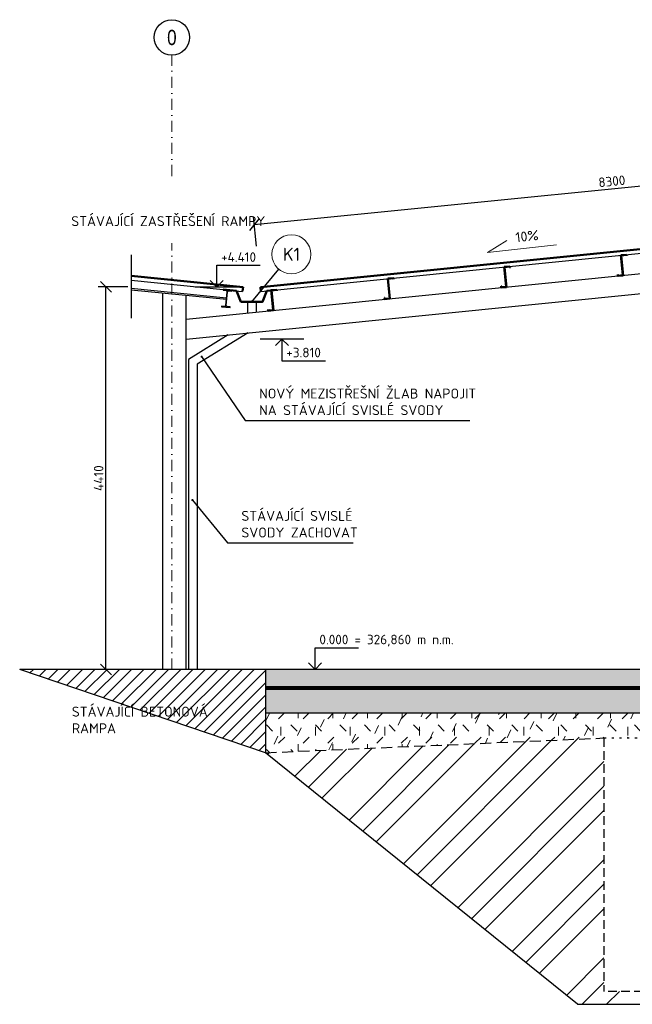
# Model space of a CAD drawing. Header units: millimetres. Extents: x -118752 to 407724, y -73278 to 155058.
# Tile 159 of 256: x 50190 to 57251, y 107301 to 118648. Entities that reach past the tile are written whole.
import ezdxf
from ezdxf.enums import TextEntityAlignment as Align

# ---------------------------------------------------------------- set-up
doc = ezdxf.new("R2010")
doc.units = ezdxf.units.MM
doc.header["$LTSCALE"] = 10
for name, pattern in [('BOURANI', [8.89, 2.54, -6.35]), ('DASH', [0.75, 0.5, -0.25]), ('DASHDOT', [25.4, 12.7, -6.35, 0, -6.35]), ('DASHED', [19.05, 12.7, -6.35]), ('IZOLACE_VODOTESNA_0.5', [30, 15, -15]), ('XKITLINE00', [0])]:
    doc.linetypes.add(name, pattern=pattern)
for name, color, linetype, lineweight in [('CKBOURANI', 7, 'BOURANI', 25), ('CKBUBLINY', 1, 'Continuous', 18), ('CKBUBLINY_POPIS', 3, 'Continuous', 25), ('CKIZOLACE', 1, 'Continuous', 18), ('CKKOTY', 3, 'Continuous', 25), ('CKKOTY_VYS', 3, 'Continuous', 25), ('CKRASTR', 7, 'DASHDOT', 15), ('CKRASTR_POPIS', 3, 'Continuous', 25), ('CKSTENY_PODROVINOU', 7, 'Continuous', 25), ('CKSTENY_REZ', 6, 'Continuous', 50), ('CKTEXTY_MALE', 3, 'Continuous', 18), ('pohledy', 7, 'Continuous', 25), ('Položka', 2, 'Continuous', 0), ('srafy', 7, 'Continuous', 18)]:
    doc.layers.add(name, color=color, linetype=linetype, lineweight=lineweight)
doc.styles.add('Arial', font='arial.ttf', dxfattribs={"width": 0.8})
doc.styles.get("Standard").update_dxf_attribs({"font": 'isocpeur.ttf'})
doc.linetypes.add('PRERUSENI', pattern='A,60,[100,CADKON.SHX,S=2.5,R=0,X=0,Y=0],-10', length=70)
doc.dimstyles.new('CADKON', dxfattribs={"dimscale": 50, "dimtxt": 2.2, "dimasz": 2.5, "dimexe": 1.8, "dimexo": 5, "dimgap": 0.6, "dimtad": 1, "dimrnd": 1, "dimtxsty": 'Standard', "dimblk1": 'OBLIQUE', "dimblk2": 'OBLIQUE', "dimsah": 1, "dimcen": 2.5, "dimadec": 1, "dimazin": 2, "dimtfac": 1, "dimtdec": 4, "dimtix": 1, "dimtmove": 2, "dimatfit": 3, "dimldrblk": 'OPEN30', "dimfxl": 5, "dimfxlon": 1, "dimtolj": 1, "dimarcsym": 0})
doc.dimstyles.new('CADKON$7', dxfattribs={"dimscale": 100, "dimtxt": 2.5, "dimasz": 2.5, "dimexe": 1.8, "dimexo": 5, "dimgap": 0.6, "dimtad": 1, "dimrnd": 1, "dimtxsty": 'Standard', "dimblk1": 'OBLIQUE', "dimblk2": 'OBLIQUE', "dimsah": 1, "dimcen": 2.5, "dimadec": 1, "dimazin": 2, "dimtfac": 1, "dimtdec": 4, "dimtix": 1, "dimtmove": 0, "dimatfit": 3, "dimldrblk": 'DOTSMALL', "dimfxl": 5, "dimfxlon": 1, "dimtfill": 1, "dimtolj": 1, "dimarcsym": 0})

# ---------------------------------------------------------------- blocks, each defined once
blk = doc.blocks.new('_OBLIQUE')
at = {"color": 0, "linetype": 'ByBlock'}
blk.add_line((-0.5, -0.5), (0.5, 0.5), dxfattribs=at)
blk = doc.blocks.new('*D8304')
at = {"layer": 'CKKOTY', "color": 0, "lineweight": -2}
for p, q in [((51435, 115570), (51095, 115570)), ((51185, 111160), (51185, 115570)), ((51435, 111160), (51095, 111160))]:
    blk.add_line(p, q, dxfattribs=at)
at = {"layer": 'Defpoints', "color": 0}
for p in [(51185, 115570), (52965, 115570), (53024, 111160)]:
    blk.add_point(p, dxfattribs=at)
at = {"layer": 'CKKOTY', "color": 0, "lineweight": -2, "xscale": 125, "yscale": 125, "zscale": 125}
for p, rotation in [((51185, 115570), 90), ((51185, 111160), 270)]:
    blk.add_blockref('_OBLIQUE', p, dxfattribs=dict(at, rotation=rotation))
at = {"layer": 'CKKOTY', "color": 0, "insert": (51100, 113365), "char_height": 110, "attachment_point": 5, "rotation": 90}
blk.add_mtext('\\A1;4410', dxfattribs=at)
blk = doc.blocks.new('_Open30')
at = {"color": 0, "lineweight": -2}
for p, q in [((-1, 0.268), (0, 0)), ((0, 0), (-1, -0.268)), ((0, 0), (-1, 0))]:
    blk.add_line(p, q, dxfattribs=at)
blk = doc.blocks.new('*U3210')
at = {"color": 0, "linetype": 'ByBlock', "lineweight": -2}
blk.add_lwpolyline([(-1.5, 1.5), (0, 0), (1.5, 1.5), (0, 0), (0, 5), (10, 5)], dxfattribs=at)
blk = doc.blocks.new('*U3254')
at = {"color": 0, "linetype": 'ByBlock', "lineweight": -2}
blk.add_lwpolyline([(-1.5, 1.5), (0, 0), (1.5, 1.5), (0, 0), (0, 5), (10, 5)], dxfattribs=at)
blk = doc.blocks.new('*U3260')
at = {"color": 0, "linetype": 'ByBlock', "lineweight": -2}
blk.add_lwpolyline([(-1.5, -1.5), (0, 0), (1.5, -1.5), (0, 0), (0, -5), (10, -5)], dxfattribs=at)
blk = doc.blocks.new('*D9124')
at = {"layer": 'CKKOTY', "color": 0, "lineweight": -2}
for p, q in [((52894, 116289), (61152, 117115)), ((61177, 116866), (61143, 117204)), ((52919, 116040), (52885, 116378))]:
    blk.add_line(p, q, dxfattribs=at)
at = {"layer": 'Defpoints', "color": 0}
for p in [(61152, 117115), (61224, 116393), (52966, 115567)]:
    blk.add_point(p, dxfattribs=at)
at = {"layer": 'CKKOTY', "color": 0, "lineweight": -2, "xscale": 125, "yscale": 125, "zscale": 125}
for p, rotation in [((61152, 117115), 5.711279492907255), ((52894, 116289), 185.7112794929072)]:
    blk.add_blockref('_OBLIQUE', p, dxfattribs=dict(at, rotation=rotation))
at = {"layer": 'CKKOTY', "color": 0, "insert": (57015, 116786), "char_height": 110, "attachment_point": 5, "rotation": 5.7113}
blk.add_mtext('\\A1;8300', dxfattribs=at)
blk = doc.blocks.new('CK_BUBBLE_1_0_0')
at = {"color": 0, "linetype": 'ByBlock', "lineweight": -2}
blk.add_circle((0, 0), 1, dxfattribs=at)

msp = doc.modelspace()

# ---------------------------------------------------------------- hatches: boundary and pattern name
at = {"layer": 'CKSTENY_PODROVINOU'}
h = msp.add_hatch(dxfattribs=at)
h.set_pattern_fill('ZEM_OBECNE', color=256, scale=50, style=0)
h.set_pattern_definition([(45, (0, 0), (-70.71068, 70.71068), [])])
h.paths.add_polyline_path([(50810.45, 110776.606), (52397.45, 110776.606), (52397.45, 109480.939), (50810.45, 109480.939)], flags=24)
h.paths.add_polyline_path([(53024.387, 111160.331), (53024.387, 110200.331), (50190.493, 111160.331)])
at = {"layer": 'srafy'}
h = msp.add_hatch(dxfattribs=at)
h.set_pattern_fill('BETON-PROSTY', color=256, scale=25, style=0)
h.set_pattern_definition([(45, (0, 0), (-70.71068, 70.71068), []), (45, (70.71, 0), (-35.35534, 106.06602), [50, -25, 0, -25])])
h.paths.add_polyline_path([(61224.387, 111160.331), (53594.608, 111160.331), (53024.387, 111160.331), (53024.387, 110960.331), (61224.387, 110960.331)])
h.paths.add_polyline_path([(58789.531, 110646.331), (58789.531, 111174.331), (59119.531, 111174.331), (59119.531, 110646.331)], flags=24)
h = msp.add_hatch(dxfattribs=at)
h.set_pattern_fill('AR-CONC', color=256, style=0)
h.set_pattern_definition([(50, (0, 0), (182.18467, -15.93909), [19.05, -209.55]), (355, (0, 0), (-35.24283, 191.05664), [15.24, -167.64]), (100.451, (15.18, -1.33), (146.9425, 175.1167), [16.19, -178.09]), (46.1842, (0, 50.8), (271.07904, -42.04233), [28.575, -314.325]), (96.6356, (22.6, 47.3), (237.40423, 247.42556), [24.285, -267.135]), (351.184, (0, 50.8), (237.4046, 247.4251), [22.86, -251.46]), (21, (25.4, 38.1), (151.61488, -102.26552), [19.05, -209.55]), (326, (25.4, 38.1), (61.80203, 184.18797), [15.24, -167.64]), (71.4514, (38.03, 29.58), (213.4165, 81.92286), [16.19, -178.09]), (37.5, (0, 0), (3.088603, 84.55504), [0, -165.608, 0, -170.18, 0, -168.275]), (7.5, (0, 0), (66.81966, 100.180575), [0, -97.028, 0, -161.798, 0, -64.135]), (-32.5, (-56.64, 0), (135.590595, -5.728744), [0, -63.5, 0, -198.12, 0, -262.89]), (-42.5, (-82.04, 0), (148.12918, 25.42649), [0, -82.55, 0, -131.572, 0, -186.69])])
h.paths.add_polyline_path([(50839.2, 110747.856), (53012.7, 110747.856), (53012.7, 110529.356), (50839.2, 110529.356)], flags=24)
h.paths.add_polyline_path([(58957.031, 110778.331), (58957.031, 111042.331), (59122.031, 111042.331), (59122.031, 110778.331)], flags=24)
h.paths.add_polyline_path([(61224.387, 110910.331), (61324.387, 110910.331), (61324.387, 110660.331), (53024.387, 110660.331), (53024.387, 110960.331), (61224.387, 110960.331)])
h = msp.add_hatch(dxfattribs=at)
h.set_pattern_fill('ZEM_ZASYP_NOSNY', color=256, scale=100, style=0)
h.set_pattern_definition([(45, (0, 0), (2e-14, 282.8427), [100, -300]), (135, (212.13, 141.42), (-282.8427, 2e-14), [100, -300]), (90, (0, 0), (-200, 200), [100, -300]), (65, (212.13, 141.42), (-96.7379, 265.7852), [100, -300])])
h.paths.add_polyline_path([(65274.387, 110660.331), (61724.387, 110660.331), (61724.387, 110560.331), (62044.387, 110560.331), (62044.387, 109560.331), (61744.387, 109560.331), (61144.387, 109560.331), (60844.387, 109560.331), (60844.387, 110560.331), (61194.387, 110560.331), (61244.387, 109960.331), (61644.387, 109960.331), (61665.221, 110210.331), (61324.387, 110210.331), (61324.387, 110360.331), (61324.387, 110660.331), (53024.387, 110660.331), (53024.387, 110200.331), (56924.387, 110370.331), (57824.387, 110370.331), (57824.387, 108248.642), (61144.387, 108248.642), (61744.387, 108248.642), (65274.387, 108248.642), (65274.387, 110460.331)])
h.paths.add_polyline_path([(61244.387, 109960.331), (61194.387, 110560.331), (60844.387, 110560.331), (60844.387, 109560.331), (61144.387, 109560.331), (61744.387, 109560.331), (62044.387, 109560.331), (62044.387, 110560.331), (61724.387, 110560.331), (61724.387, 110360.331), (61724.387, 110210.331), (61665.221, 110210.331), (61644.387, 109960.331)])
h.paths.add_polyline_path([(60026.479, 109291.665), (60026.479, 109496.998), (60479.313, 109496.998), (60479.313, 109291.665)], flags=24)
h.paths.add_polyline_path([(58863.995, 110553.123), (58863.995, 110817.123), (59028.995, 110817.123), (59028.995, 110553.123)], flags=24)
h.paths.add_polyline_path([(58182.195, 110123.665), (58182.195, 110306.998), (58651.528, 110306.998), (58651.528, 110123.665)], flags=24)
h.paths.add_polyline_path([(61916.65, 110528.331), (61916.65, 110792.331), (62081.65, 110792.331), (62081.65, 110528.331)], flags=24)
h.paths.add_polyline_path([(62312.852, 110297.831), (62312.852, 110572.831), (62477.852, 110572.831), (62477.852, 110297.831)], flags=24)
h.paths.add_polyline_path([(62332.195, 109963.665), (62332.195, 110146.998), (62801.528, 110146.998), (62801.528, 109963.665)], flags=24)
h.paths.add_polyline_path([(61916.65, 110528.331), (61916.65, 110792.331), (62081.65, 110792.331), (62081.65, 110528.331)], flags=24)
h.paths.add_polyline_path([(61805.573, 110164.331), (61805.573, 110406.331), (61970.573, 110406.331), (61970.573, 110164.331)], flags=24)
h = msp.add_hatch(dxfattribs=at)
h.set_pattern_fill('ZEM_PUVODNI', color=256, scale=200, style=0)
h.set_pattern_definition([(45, (0, 0), (-565.6854, 565.6854), []), (45, (282.84, 0), (-565.6854, 565.6854), []), (45, (565.7, 0), (-565.6854, 565.6854), [])])
h.paths.add_polyline_path([(56924.387, 110370.331), (53024.387, 110200.331), (56620.316, 107301.213), (61144.387, 107301.213), (61144.387, 107948.642), (57824.387, 107948.642), (57824.387, 107448.642), (56924.387, 107448.642)])
h.paths.add_polyline_path([(61744.387, 107948.642), (61144.387, 107948.642), (61144.387, 107301.213), (61744.387, 107301.213)])
h.paths.add_polyline_path([(65874.387, 110260.331), (65874.387, 107448.642), (65174.387, 107448.642), (65174.387, 107948.642), (61744.387, 107948.642), (61744.387, 107301.213), (68282.591, 107301.213), (74377.589, 107301.213), (79144.387, 107439.883), (79144.387, 109160.331), (78844.387, 109160.331), (78844.387, 110160.331), (79194.387, 110160.331), (79244.387, 109560.331), (79324.387, 109560.331), (79324.387, 110260.331), (73564.387, 110260.331), (73564.387, 109560.331), (73644.387, 109560.331), (73694.387, 110160.331), (74044.387, 110160.331), (74044.387, 109160.331), (73744.387, 109160.331), (73744.387, 107425.73), (73144.387, 107425.73), (73144.387, 109160.331), (72844.387, 109160.331), (72844.387, 110160.331), (73194.387, 110160.331), (73244.387, 109560.331), (73324.387, 109560.331), (73324.387, 110260.331), (71324.387, 110260.331), (71324.387, 109198.642), (70424.387, 109198.642), (70424.387, 110260.331), (67564.387, 110260.331), (67564.387, 109560.331), (67644.387, 109560.331), (67694.387, 110160.331), (68044.387, 110160.331), (68044.387, 109160.331), (67744.387, 109160.331), (67744.387, 107425.73), (67144.387, 107425.73), (67144.387, 109160.331), (66844.387, 109160.331), (66844.387, 110160.331), (67194.387, 110160.331), (67244.387, 109560.331), (67324.387, 109560.331), (67324.387, 110260.331)])
h.paths.add_polyline_path([(67144.387, 109160.331), (67144.387, 107425.73), (67744.387, 107425.73), (67744.387, 109160.331)])
h.paths.add_polyline_path([(67564.387, 109560.331), (67324.387, 109560.331), (67244.387, 109560.331), (67194.387, 110160.331), (66844.387, 110160.331), (66844.387, 109160.331), (67144.387, 109160.331), (67744.387, 109160.331), (68044.387, 109160.331), (68044.387, 110160.331), (67694.387, 110160.331), (67644.387, 109560.331)])
h.paths.add_polyline_path([(67324.387, 110260.331), (67324.387, 109560.331), (67564.387, 109560.331), (67564.387, 110260.331)])
h.paths.add_polyline_path([(73244.387, 109560.331), (73194.387, 110160.331), (72844.387, 110160.331), (72844.387, 109160.331), (73144.387, 109160.331), (73444.387, 109160.331), (73444.387, 109560.331), (73324.387, 109560.331)])
h.paths.add_polyline_path([(73444.387, 109160.331), (73144.387, 109160.331), (73144.387, 107425.73), (73744.387, 107425.73), (73744.387, 109160.331)])
h.paths.add_polyline_path([(73644.387, 109560.331), (73564.387, 109560.331), (73444.387, 109560.331), (73444.387, 109160.331), (73744.387, 109160.331), (74044.387, 109160.331), (74044.387, 110160.331), (73694.387, 110160.331)])
h.paths.add_polyline_path([(73324.387, 110260.331), (73324.387, 109560.331), (73444.387, 109560.331), (73444.387, 110260.331)])
h.paths.add_polyline_path([(73444.387, 110260.331), (73444.387, 109560.331), (73564.387, 109560.331), (73564.387, 110260.331)])
h.paths.add_polyline_path([(58040.123, 108225.682), (61375.123, 108225.682), (61375.123, 108007.182), (58040.123, 108007.182)], flags=24)
h.paths.add_polyline_path([(66004.479, 108891.665), (66004.479, 109096.998), (66479.313, 109096.998), (66479.313, 108891.665)], flags=24)
h.paths.add_polyline_path([(60004.479, 110291.665), (60004.479, 110496.998), (60479.313, 110496.998), (60479.313, 110291.665)], flags=24)
h.paths.add_polyline_path([(66026.479, 109891.665), (66026.479, 110096.998), (66479.313, 110096.998), (66479.313, 109891.665)], flags=24)
h.paths.add_polyline_path([(68798.548, 110260.331), (68798.548, 110213.665), (68329.215, 110213.665), (68329.215, 110260.331)], flags=24)

# ---------------------------------------------------------------- linework, layer by layer
at = {"layer": 'CKBOURANI', "linetype": 'DASH', "ltscale": 20}
for p in [(56924.387, 110370.331), (57824.387, 107448.642)]:
    msp.add_line(p, (56924.387, 107448.642), dxfattribs=at)
at = {"layer": 'CKBOURANI'}
msp.add_line((56924.387, 110370.331), (57824.387, 110370.331), dxfattribs=at)
at = {"layer": 'CKIZOLACE'}
for q in [(53024.387, 110960.331), (103564.387, 110930.331)]:
    msp.add_line((53024.387, 110930.331), q, dxfattribs=at)
at = {"layer": 'CKIZOLACE', "linetype": 'IZOLACE_VODOTESNA_0.5'}
msp.add_lwpolyline([(53024.387, 110945.331, 30, 30, 0), (103564.387, 110945.331, 0, 0, 0)], format="xyseb", dxfattribs=at)
at = {"layer": 'CKKOTY_VYS'}
for p, q in [((52711.585, 115567.497), (52211.585, 115567.497)), ((53463.469, 114967.374), (52963.469, 114967.374)), ((53844.608, 111160.331), (53344.608, 111160.331))]:
    msp.add_line(p, q, dxfattribs=at)
at = {"layer": 'CKRASTR'}
for p, q in [((51944.387, 116846.763), (51944.387, 118240.442)), ((51944.387, 111160.331), (51944.387, 116072.744))]:
    msp.add_line(p, q, dxfattribs=at)
at = {"layer": 'CKRASTR_POPIS'}
msp.add_circle((51944.387, 118444.365), 203.923, dxfattribs=at)
at = {"layer": 'CKSTENY_REZ'}
for p, q in [((52965.08, 115567.497), (61224.387, 116393.427)), ((57184.038, 115939.143), (57119.36, 115932.675)), ((57119.36, 115932.675), (57142.246, 115703.817)), ((57121.549, 115930.884), (57182.247, 115936.954)), ((57144.435, 115702.026), (57121.549, 115930.884)), ((57182.247, 115936.954), (57183.441, 115925.014)), ((57183.441, 115925.014), (57185.431, 115925.213)), ((57185.431, 115925.213), (57184.038, 115939.143)), ((55840.738, 115804.813), (55776.06, 115798.345)), ((55776.06, 115798.345), (55798.946, 115569.487)), ((55778.249, 115796.554), (55838.947, 115802.624)), ((55801.135, 115567.696), (55778.249, 115796.554)), ((55838.947, 115802.624), (55840.141, 115790.684)), ((55840.141, 115790.684), (55842.131, 115790.883)), ((55842.131, 115790.883), (55840.738, 115804.813)), ((51474.207, 115694.694), (52764.288, 115565.684)), ((54497.437, 115670.483), (54432.76, 115664.015)), ((54432.76, 115664.015), (54455.646, 115435.157)), ((54434.949, 115662.224), (54495.646, 115668.294)), ((54457.835, 115433.366), (54434.949, 115662.224)), ((54495.646, 115668.294), (54496.84, 115656.354)), ((54496.84, 115656.354), (54498.83, 115656.553)), ((54498.83, 115656.553), (54497.437, 115670.483)), ((57085.131, 115712.175), (57083.141, 115711.976)), ((57083.141, 115711.976), (57084.733, 115696.056)), ((57084.733, 115696.056), (57144.435, 115702.026)), ((57086.524, 115698.245), (57085.131, 115712.175)), ((57142.246, 115703.817), (57086.524, 115698.245)), ((52759.528, 115518.089), (52764.213, 115564.937)), ((52764.213, 115564.937), (52764.288, 115565.684)), ((52970.055, 115517.745), (52965.08, 115567.497)), ((53154.137, 115536.153), (53089.46, 115529.685)), ((53089.46, 115529.685), (53112.346, 115300.827)), ((53091.649, 115527.894), (53152.346, 115533.964)), ((53114.535, 115299.036), (53091.649, 115527.894)), ((53152.346, 115533.964), (53153.54, 115522.024)), ((53153.54, 115522.024), (53155.53, 115522.223)), ((53155.53, 115522.223), (53154.137, 115536.153)), ((54441.4, 115577.615), (54443.191, 115579.804)), ((55741.831, 115577.845), (55739.841, 115577.646)), ((55739.841, 115577.646), (55741.433, 115561.726)), ((55741.433, 115561.726), (55801.135, 115567.696)), ((55743.224, 115563.915), (55741.831, 115577.845)), ((55798.946, 115569.487), (55743.224, 115563.915)), ((55760.938, 115563.676), (55762.729, 115565.865)), ((55795.324, 115605.704), (55797.115, 115607.893)), ((54398.531, 115443.515), (54396.541, 115443.316)), ((54396.541, 115443.316), (54398.133, 115427.396)), ((54398.133, 115427.396), (54457.835, 115433.366)), ((54399.924, 115429.585), (54398.531, 115443.515)), ((54455.646, 115435.157), (54399.924, 115429.585)), ((53055.23, 115309.185), (53053.24, 115308.986)), ((53053.24, 115308.986), (53054.832, 115293.066)), ((53054.832, 115293.066), (53114.535, 115299.036)), ((53056.624, 115295.255), (53055.23, 115309.185)), ((53112.346, 115300.827), (53056.624, 115295.255))]:
    msp.add_line(p, q, dxfattribs=at)
msp.add_lwpolyline([(53154.137, 115536.153), (53040.73, 115524.812), (52989.775, 115397.745), (52739.775, 115397.745), (52689.269, 115523.69), (52536.75, 115538.942)], dxfattribs=at)
at = {"layer": 'CKTEXTY_MALE'}
for p, q in [((55582.28, 115967.109), (55806.277, 116103.996)), ((56378.715, 116054.219), (55582.28, 115967.109))]:
    msp.add_line(p, q, dxfattribs=at)
at = {"layer": 'Defpoints'}
for p, q in [((53024.387, 110200.331), (50190.493, 111160.331)), ((56620.316, 107301.213), (53024.387, 110200.331)), ((56620.316, 107301.213), (68282.591, 107301.213))]:
    msp.add_line(p, q, dxfattribs=at)
at = {"layer": 'pohledy'}
for p, q in [((52970.055, 115517.745), (61224.387, 116343.178)), ((52109.387, 115198.521), (61224.387, 116110.021)), ((52109.387, 114967.374), (61224.387, 115878.874)), ((51474.207, 115645.199), (52536.75, 115538.942)), ((51474.207, 115552.737), (52574.561, 115442.701)), ((51474.207, 115536.657), (52572.969, 115426.781)), ((52536.75, 115538.942), (52535.904, 115530.484)), ((52535.904, 115530.484), (52570.929, 115526.981)), ((52636.253, 115528.991), (52536.75, 115538.942)), ((52536.75, 115538.942), (52536.75, 115538.942)), ((52536.75, 115538.942), (52536.75, 115538.942)), ((52565.854, 115355.636), (52581.675, 115513.847)), ((52575.408, 115525.615), (52570.929, 115526.981)), ((52571.427, 115355.079), (52587.248, 115513.289)), ((52581.675, 115513.847), (52581.223, 115518.507)), ((52588.614, 115517.768), (52587.248, 115513.289)), ((52600.382, 115524.036), (52595.722, 115523.584)), ((52600.382, 115524.036), (52635.407, 115520.533)), ((52635.407, 115520.533), (52636.253, 115528.991)), ((52636.253, 115528.992), (52759.387, 115516.678)), ((51839.387, 111160.331), (51839.387, 115500.139)), ((52109.387, 111160.331), (52109.387, 115473.139)), ((52517.695, 115348.392), (52516.849, 115339.934)), ((52516.849, 115339.934), (52616.353, 115329.984)), ((52552.72, 115344.889), (52517.695, 115348.392)), ((52552.72, 115344.889), (52557.38, 115345.341)), ((52564.489, 115351.157), (52565.854, 115355.636)), ((52571.427, 115355.079), (52571.879, 115350.418)), ((52577.694, 115343.31), (52582.173, 115341.944)), ((52617.198, 115338.442), (52582.173, 115341.944)), ((52616.353, 115329.984), (52617.198, 115338.442)), ((52814.775, 115397.745), (52814.775, 115269.06)), ((52914.775, 115397.745), (52914.775, 115279.06)), ((52594.559, 115015.891), (52134.387, 114734.042)), ((52823.377, 115038.773), (52234.387, 114678.024)), ((52134.387, 114734.042), (52134.387, 111160.331)), ((52234.387, 114678.024), (52234.387, 111160.331)), ((61224.387, 111160.331), (50190.493, 111160.331)), ((53024.387, 111160.331), (53024.387, 110200.331)), ((61224.387, 110960.331), (53024.387, 110960.331)), ((53024.387, 110660.331), (61324.387, 110660.331))]:
    msp.add_line(p, q, dxfattribs=at)
at = {"layer": 'pohledy', "linetype": 'PRERUSENI', "ltscale": 0.5}
msp.add_line((51474.207, 115936.532), (51474.207, 115207.902), dxfattribs=at)
at = {"layer": 'pohledy', "linetype": 'DASHED'}
msp.add_line((53024.387, 110200.331), (56924.387, 110370.331), dxfattribs=at)
at = {"layer": 'pohledy'}
for centre, start, end in [((52569.735, 115515.041), 16.7894074, 61.7894074), ((52599.188, 115512.095), 106.7894074, 151.7894074), ((52553.914, 115356.83), 286.7894074, 331.7894074), ((52583.367, 115353.885), 196.7894074, 241.7894074)]:
    msp.add_arc(centre, 12, start, end, dxfattribs=at)
at = {"layer": 'Položka', "linetype": 'XKITLINE00'}
for p, q in [((52759.387, 115516.678), (52759.403, 115516.838)), ((52759.403, 115516.838), (52759.451, 115517.313)), ((52759.451, 115517.313), (52759.528, 115518.089))]:
    msp.add_line(p, q, dxfattribs=at)

# ---------------------------------------------------------------- block references
at = {"layer": 'CKBUBLINY'}
ref = msp.add_blockref('CK_BUBBLE_1_0_0', (53322.5, 115944.5), dxfattribs=dict(at, xscale=225, yscale=225, zscale=225))
ref.add_attrib('NUM1', 'K1', dxfattribs={"layer": 'CKBUBLINY_POPIS', "height": 150}).set_placement((53322.5, 115944.5), align=Align.MIDDLE_CENTER)
at = {"layer": 'CKKOTY_VYS'}
ref = msp.add_blockref('*U3210', (52461.585, 115567.497), dxfattribs=dict(at, xscale=50, yscale=50, zscale=50))
ref.add_attrib('Výška', '+4.410', (52511.585, 115857.497), dxfattribs={"layer": '0', "color": 0, "linetype": 'ByBlock', "lineweight": -2, "height": 110})
ref = msp.add_blockref('*U3260', (53213.469, 114967.374), dxfattribs=dict(at, xscale=50, yscale=50, zscale=50))
ref.add_attrib('Výška', '+3.810', (53263.469, 114757.374), dxfattribs={"layer": '0', "color": 0, "linetype": 'ByBlock', "lineweight": -2, "height": 110})
ref = msp.add_blockref('*U3254', (53594.608, 111160.331), dxfattribs=dict(at, xscale=50, yscale=50, zscale=50))
ref.add_attrib('Výška', '0.000 = 326,860 m n.m.', (53644.608, 111450.331), dxfattribs={"layer": '0', "color": 0, "linetype": 'ByBlock', "lineweight": -2, "height": 110})

# ---------------------------------------------------------------- texts
at = {"layer": 'CKRASTR_POPIS', "style": 'Arial', "width": 0.8}
msp.add_text('0', height=175, dxfattribs=at).set_placement((51944.387, 118443.68), align=Align.MIDDLE)
at = {"layer": 'CKTEXTY_MALE'}
msp.add_text('10%', height=115, rotation=6.2419143, dxfattribs=at).set_placement((55912.098, 116081.847))
at = {"layer": 'CKTEXTY_MALE', "insert": (50785.098, 116384.203), "char_height": 115, "width": 2156.43683, "attachment_point": 1}
msp.add_mtext('STÁVAJÍCÍ ZASTŘEŠENÍ RAMPY', dxfattribs=at)
at = {"layer": 'CKTEXTY_MALE', "char_height": 115}
for s, insert, attachment_point in [('NOVÝ MEZISTŘEŠNÍ ŽLAB NAPOJIT\\PNA STÁVAJÍCÍ SVISLÉ SVODY', (52950.418, 114090.637), 7), ('STÁVAJÍCÍ SVISLÉ \\PSVODY ZACHOVAT', (52745.59, 112680.719), 7), ('STÁVAJÍCÍ BETONOVÁ \\PRAMPA', (50791.611, 110731.456), 1)]:
    msp.add_mtext(s, dxfattribs=dict(at, insert=insert, attachment_point=attachment_point))

# ---------------------------------------------------------------- dimensions: what is measured, and where the dimension line sits
at = {"layer": 'CKKOTY'}
dim = msp.add_aligned_dim(p1=(52966.08, 115567.497), p2=(61224.387, 116393.427), distance=724.786, dimstyle='CADKON', dxfattribs=at)
dim.commit()
dim.dimension.update_dxf_attribs({"geometry": '*D9124', "text_midpoint": (57014.647, 116786.228)})
dim = msp.add_linear_dim(base=(51185.169, 115570.497), p1=(53024.387, 111160.331), p2=(52965.106, 115570.497), angle=90, dimstyle='CADKON', override={"dimscale": 50, "dimexo": 10}, dxfattribs=at)
dim.commit()
dim.dimension.update_dxf_attribs({"geometry": '*D8304', "text_midpoint": (51100.169, 113365.414)})

# ---------------------------------------------------------------- leaders
at = {"layer": 'CKBUBLINY'}
msp.add_leader([(52864.775, 115397.745), (53178.069, 115771.976)], dimstyle='CADKON', override={"dimasz": 2.5, "dimldrblk": 'DotSmall'}, dxfattribs=at)
at = {"layer": 'CKTEXTY_MALE', "annotation_type": 0, "has_hookline": 1, "hookline_direction": 0}
for points, text_width in [([(52287.515, 114765.016), (52790.418, 114030.637), (52890.418, 114030.637)], 2426.5), ([(52181.72, 113112.48), (52585.59, 112620.719), (52685.59, 112620.719)], 1288)]:
    msp.add_leader(points, dimstyle='CADKON$7', override={"dimtxt": 2.3, "dimasz": 1}, dxfattribs=dict(at, text_width=text_width))

doc.saveas('drawing.dxf')
